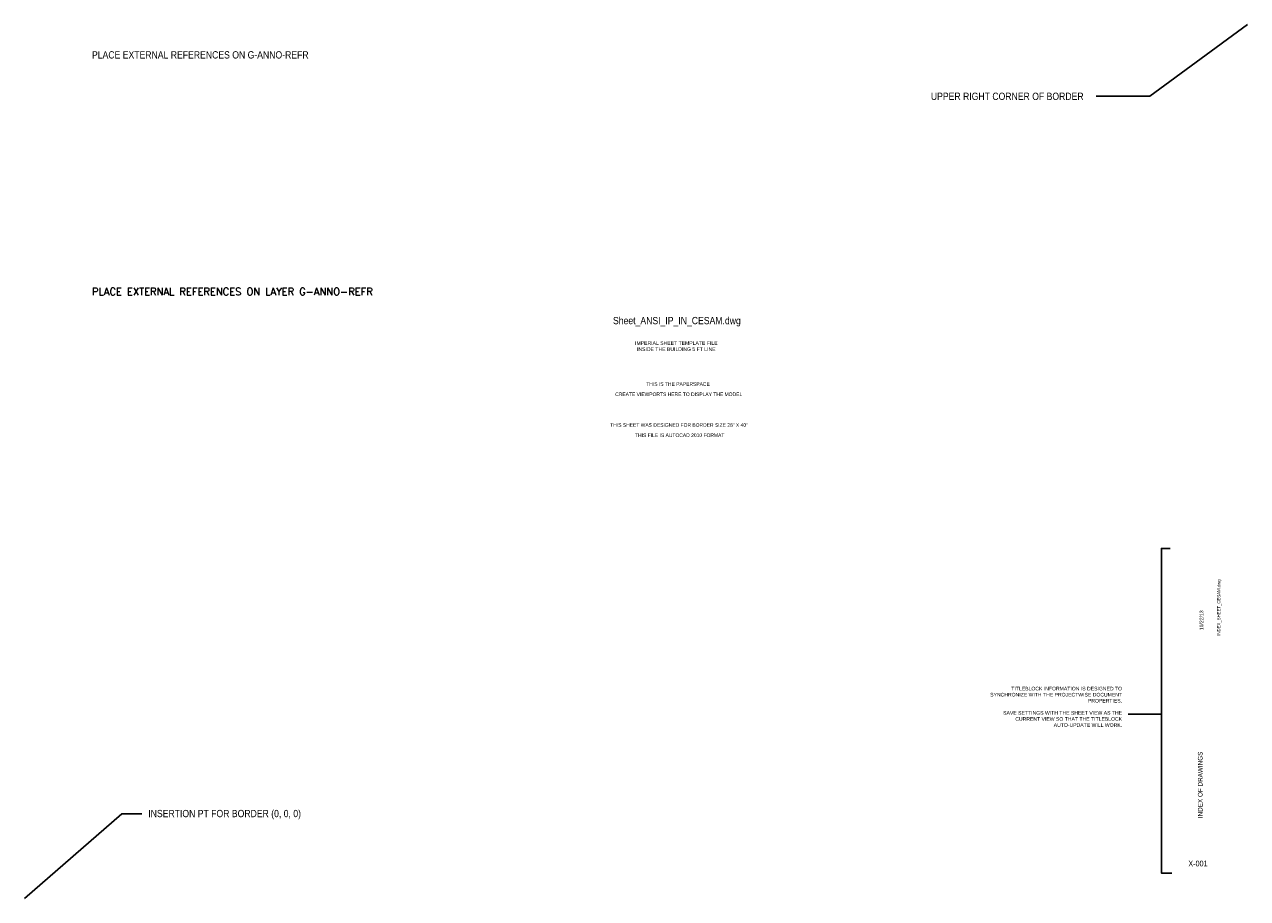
# Paper-space layout 'SHEET-ARCH E1 30x42' of a CAD drawing. Extents: x 0 to 42, y 0 to 30.
import ezdxf
from ezdxf.enums import TextEntityAlignment as Align

# ---------------------------------------------------------------- set-up
doc = ezdxf.new("R2010")
doc.units = 0
doc.header["$MEASUREMENT"] = 0
doc.layers.get('0').update_dxf_attribs({"linetype": 'CONTINUOUS'})
doc.layers.add('G-ANNO-REFR', color=7, linetype='CONTINUOUS')
doc.layers.add('G-ANNO-TEXT', color=3, linetype='CONTINUOUS', lineweight=25)
doc.styles.add('ARIAL', font='arial.ttf')
doc.styles.add('ROMANS', font='romans.shx')

# ---------------------------------------------------------------- blocks, each defined once
blk = doc.blocks.new('coe_PW_Sheet')
at = {"color": 3, "linetype": 'Continuous', "lineweight": 25, "style": 'ARIAL', "width": 0.85}
blk.add_attdef('FILE_NAME', text='', height=0.108, rotation=90, dxfattribs=at).set_placement((33.011, 9.02), align=Align.MIDDLE_LEFT)
at = {"color": 2, "linetype": 'Continuous', "lineweight": 30, "style": 'ARIAL', "width": 0.85}
for tag, height, p in [('SHEET_TITLE_2', 0.2, (32.645, 3.9)), ('SHEET_TITLE_3', 0.2, (32.914, 3.9)), ('SHEET_TITLE_1', 0.16, (32.375, 3.9))]:
    blk.add_attdef(tag, text='', height=height, rotation=90, dxfattribs=at).set_placement(p, align=Align.MIDDLE_CENTER)
blk.add_attdef('SHEET_NO', text='', height=0.2, dxfattribs=at).set_placement((32.297, 1.302), align=Align.TOP_CENTER)

psp = doc.layouts.new('SHEET-ARCH E1 30x42')

# ---------------------------------------------------------------- linework, layer by layer
at = {"layer": 'G-ANNO-TEXT'}
for p, q in [((42, 30), (38.64, 27.538)), ((38.64, 27.538), (36.804, 27.538)), ((0, 0), (3.347, 2.904)), ((3.347, 2.904), (4.026, 2.904))]:
    psp.add_line(p, q, dxfattribs=at)
at = {"layer": 'G-ANNO-TEXT', "color": 7, "linetype": 'Continuous', "lineweight": -3}
psp.add_line((39.043, 6.327), (37.902, 6.327), dxfattribs=at)
at = {"layer": 'G-ANNO-TEXT', "color": 7, "linetype": 'Continuous', "lineweight": -3, "flags": 128}
psp.add_lwpolyline([(39.403, 0.871), (39.043, 0.871), (39.043, 12.016), (39.343, 12.016)], dxfattribs=at)

# ---------------------------------------------------------------- block references
at = {"layer": 'G-ANNO-TEXT'}
ref = psp.add_blockref('coe_PW_Sheet', (0, 0), dxfattribs=at)
ref.add_attrib('SHEET_TITLE_1', 'INDEX OF DRAWINGS', dxfattribs={"layer": '0', "color": 2, "linetype": 'Continuous', "lineweight": 30, "height": 0.16, "rotation": 90, "style": 'ARIAL', "width": 0.85}).set_placement((40.375, 3.9), align=Align.MIDDLE_CENTER)
ref.add_attrib('FILE_NAME', 'INDEX_SHEET_CESAM.dwg', dxfattribs={"layer": '0', "color": 3, "linetype": 'Continuous', "lineweight": 25, "height": 0.10797, "rotation": 90, "style": 'ARIAL', "width": 0.85}).set_placement((41.011, 9.02), align=Align.MIDDLE_LEFT)
ref.add_attrib('SHEET_NO', 'X-001', dxfattribs={"layer": '0', "color": 2, "linetype": 'Continuous', "lineweight": 30, "height": 0.2, "style": 'ARIAL', "width": 0.85}).set_placement((40.297, 1.302), align=Align.TOP_CENTER)

# ---------------------------------------------------------------- texts
at = {"layer": 'G-ANNO-REFR', "lineweight": 25, "insert": (2.319, 20.832), "char_height": 0.25, "width": 14.38001, "attachment_point": 4, "style": 'ROMANS'}
psp.add_mtext('{\\fRomanS|b0|i0|c0|p2;PLACE EXTERNAL REFERENCES ON LAYER G-ANNO-REFR}', dxfattribs=at)
at = {"layer": 'G-ANNO-TEXT', "style": 'ARIAL', "width": 0.85}
for s, p in [('PLACE EXTERNAL REFERENCES ON G-ANNO-REFR', (2.319, 28.832)), ('UPPER RIGHT CORNER OF BORDER', (31.126, 27.409)), ('INSERTION PT FOR BORDER (0, 0, 0)', (4.252, 2.792))]:
    psp.add_text(s, height=0.25, dxfattribs=at).set_placement(p)
for s, height, p in [('Sheet_ANSI_IP_IN_CESAM.dwg', 0.25, (22.404, 19.837)), ('THIS IS THE PAPERSPACE', 0.125, (22.443, 17.659)), ('CREATE VIEWPORTS HERE TO DISPLAY THE MODEL', 0.125, (22.466, 17.307)), ('THIS SHEET WAS DESIGNED FOR BORDER SIZE 28" X 40"', 0.125, (22.478, 16.253)), ('THIS FILE IS AUTOCAD 2010 FORMAT', 0.125, (22.501, 15.901))]:
    psp.add_text(s, height=height, dxfattribs=at).set_placement(p, align=Align.MIDDLE_CENTER)
at = {"layer": 'G-ANNO-TEXT', "char_height": 0.125, "style": 'ARIAL'}
for s, insert, width, attachment_point in [('IMPERIAL SHEET TEMPLATE FILE INSIDE THE BUILDING 5 FT LINE', (22.383, 19.128), 3.05952, 2), ('TITLEBLOCK INFORMATION IS DESIGNED TO SYNCHRONIZE WITH THE PROJECTWISE DOCUMENT PROPERTIES.\\P\\PSAVE SETTINGS WITH THE SHEET VIEW AS THE CURRENT VIEW SO THAT THE TITLEBLOCK AUTO-UPDATE WILL WORK.', (37.692, 7.268), 4.91805, 3)]:
    psp.add_mtext(s, dxfattribs=dict(at, insert=insert, width=width, attachment_point=attachment_point))
at = {"layer": 'G-ANNO-TEXT', "insert": (40.354, 9.21), "char_height": 0.125, "attachment_point": 1, "rotation": 90, "style": 'ARIAL'}
psp.add_mtext('10/22/13', dxfattribs=at)

doc.saveas('drawing.dxf')
